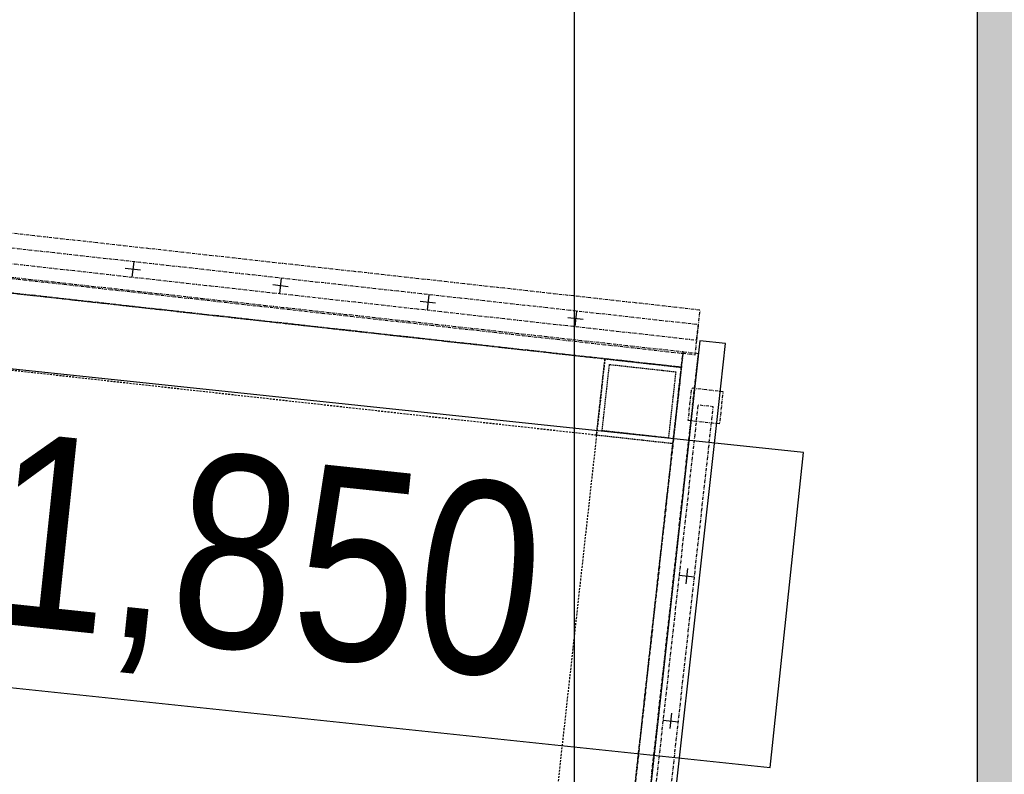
# Model space of a CAD drawing. Header units: millimetres. Extents: x -25972 to 4516, y -2839 to 20217.
# Tile 107 of 114: x -13589 to -12821, y 10002 to 10591. Entities that reach past the tile are written whole.
import ezdxf

# ---------------------------------------------------------------- set-up
doc = ezdxf.new("R2010")
doc.units = ezdxf.units.MM
doc.header["$MEASUREMENT"] = 0
for name, pattern in [('Čerchovaná M', [4.5, 2.5, -0.85, 0.3, -0.85]), ('čárkovaná 3', [1.5, 1, -0.5]), ('Čárkovaná S', [2.5, 1.5, -1])]:
    doc.linetypes.add(name, pattern=pattern)
for name, color, linetype in [('7._POHLED ZÁPADNÍ_1_Anotace - SP', 7, 'Continuous'), ('7._POHLED ZÁPADNÍ_1_Nové_3D prvky fasada nove', 7, 'Continuous'), ('7._POHLED ZÁPADNÍ_1_Nové_3D prvky model', 7, 'Continuous'), ('7._POHLED ZÁPADNÍ_1_Nové_Anotace - SP', 7, 'Continuous'), ('7._POHLED ZÁPADNÍ_1_Nové_Kóty - SP', 7, 'Continuous'), ('7._POHLED ZÁPADNÍ_1_Nové_Výplně – Řezové', 7, 'Continuous'), ('7._POHLED ZÁPADNÍ_1_Nové_VÝTAH VAR 1', 7, 'Continuous')]:
    doc.layers.add(name, color=color, linetype=linetype)
doc.styles.add('GENEROVANÝ_STYL_3', font='txt')

msp = doc.modelspace()

# ---------------------------------------------------------------- hatches: boundary and pattern name
at = {"layer": '7._POHLED ZÁPADNÍ_1_Nové_Výplně – Řezové', "linetype": 'Continuous', "lineweight": 0, "true_color": 0x3f2a2a}
msp.add_hatch(color=19, dxfattribs=at).paths.add_polyline_path([(-12842.41, 9414.66), (-12792.41, 9464.66), (-12792.41, 11494.66), (-12842.41, 11544.66)])

# ---------------------------------------------------------------- linework, layer by layer
at = {"layer": '7._POHLED ZÁPADNÍ_1_Nové_3D prvky fasada nove', "color": 1, "linetype": 'Čárkovaná S', "lineweight": 25}
for p, q in [((-14301.57, 10455.9), (-13132.73, 10326.3)), ((-13139.34, 10266.67), (-14308.18, 10396.26)), ((-13132.73, 10326.3), (-13233.23, 9419.86)), ((-13132.73, 10326.3), (-13139.34, 10266.67)), ((-13073.1, 10319.69), (-13132.73, 10326.3)), ((-13173.6, 9413.25), (-13073.1, 10319.69))]:
    msp.add_line(p, q, dxfattribs=at)
at = {"layer": '7._POHLED ZÁPADNÍ_1_Nové_3D prvky fasada nove', "color": 1, "linetype": 'Continuous', "lineweight": 25}
for p, q in [((-13500.38, 10402.01), (-13501.71, 10390.09)), ((-13495.08, 10395.39), (-13507.01, 10396.72)), ((-13385.26, 10389.17), (-13386.59, 10377.25)), ((-13379.96, 10382.55), (-13391.88, 10383.88)), ((-13264.83, 10369.71), (-13276.76, 10371.04)), ((-13270.13, 10376.33), (-13271.46, 10364.41)), ((-13155.01, 10363.49), (-13156.34, 10351.57)), ((-13149.71, 10356.87), (-13161.64, 10358.2)), ((-13058.64, 10340.32), (-13064.15, 10290.62)), ((-13038.76, 10338.11), (-13058.64, 10340.32)), ((-13044.27, 10288.42), (-13038.76, 10338.11)), ((-13064.15, 10290.62), (-13156.17, 9460.61)), ((-13136.29, 9458.41), (-13044.27, 10288.42)), ((-13068.27, 10162.71), (-13069.59, 10150.79)), ((-13074.89, 10157.41), (-13062.96, 10156.09)), ((-13080.78, 10049.82), (-13082.11, 10037.89)), ((-13087.41, 10044.52), (-13075.48, 10043.19))]:
    msp.add_line(p, q, dxfattribs=at)
at = {"layer": '7._POHLED ZÁPADNÍ_1_Nové_3D prvky fasada nove', "color": 1, "linetype": 'čárkovaná 3', "lineweight": 25}
for p, q in [((-13139.34, 10266.67), (-13132.73, 10326.3)), ((-13132.73, 10326.3), (-13073.1, 10319.69)), ((-13134.93, 10270.2), (-13129.2, 10321.89)), ((-13129.2, 10321.89), (-13077.51, 10316.16)), ((-13077.51, 10316.16), (-13083.25, 10264.47)), ((-13073.1, 10319.69), (-13079.71, 10260.06)), ((-13083.25, 10264.47), (-13134.93, 10270.2)), ((-13079.71, 10260.06), (-13139.34, 10266.67))]:
    msp.add_line(p, q, dxfattribs=at)
at = {"layer": '7._POHLED ZÁPADNÍ_1_Nové_3D prvky fasada nove', "color": 1, "linetype": 'Čerchovaná M', "lineweight": 25, "flags": 128}
for points in [[(-14670.2, 10544.06), (-14674.08, 10509.27), (-13062.37, 10329.52), (-13058.49, 10364.3)], [(-14671.48, 10532.63), (-14672.81, 10520.7), (-13061.09, 10340.95), (-13059.76, 10352.87)], [(-14671.48, 10532.63), (-14672.81, 10520.7), (-13061.09, 10340.95), (-13059.76, 10352.87)], [(-13068.01, 10278.47), (-13043.16, 10275.72), (-13040.41, 10300.57), (-13065.25, 10303.32)], [(-13152.2, 9460.17), (-13140.27, 9458.85), (-13048.24, 10288.86), (-13060.17, 10290.18)]]:
    msp.add_lwpolyline(points, close=True, dxfattribs=at)
at = {"layer": '7._POHLED ZÁPADNÍ_1_Nové_3D prvky model', "color": 1, "linetype": 'Čerchovaná M', "lineweight": 25, "flags": 128}
for points in [[(-14359.88, 10474.44), (-14361.21, 10462.51), (-13073.1, 10319.69), (-13071.78, 10331.62)], [(-14361.21, 10462.51), (-14461.71, 9556.06), (-13173.6, 9413.25), (-13073.1, 10319.69)], [(-13173.6, 9413.25), (-13161.67, 9411.92), (-13059.85, 10330.3), (-13071.78, 10331.62)]]:
    msp.add_lwpolyline(points, close=True, dxfattribs=at)
at = {"layer": '7._POHLED ZÁPADNÍ_1_Nové_Anotace - SP', "color": 1, "linetype": 'Continuous', "lineweight": 25}
for p, q in [((-12977.9, 10253.2), (-13889.68, 10349.3)), ((-13003.79, 10007.5), (-12977.9, 10253.2)), ((-13915.57, 10103.6), (-13003.79, 10007.5))]:
    msp.add_line(p, q, dxfattribs=at)
at = {"layer": '7._POHLED ZÁPADNÍ_1_Nové_Kóty - SP', "color": 1, "linetype": 'Continuous', "lineweight": 25}
msp.add_line((-13156.56, 9414.66), (-13156.56, 18991.32), dxfattribs=at)
at = {"layer": '7._POHLED ZÁPADNÍ_1_Nové_VÝTAH VAR 1', "color": 1, "linetype": 'Continuous', "lineweight": 25}
msp.add_line((-12842.41, 11544.66), (-12842.41, 9414.66), dxfattribs=at)

# ---------------------------------------------------------------- texts
at = {"layer": '7._POHLED ZÁPADNÍ_1_Anotace - SP', "color": 1, "linetype": 'Continuous', "lineweight": 25, "insert": (-13448.19, 10164.62), "char_height": 150, "attachment_point": 5, "rotation": 353.98325, "style": 'GENEROVANÝ_STYL_3'}
msp.add_mtext('\\A1;{\\pqc;\\fArial Narrow|b0|i0|c238|p34;+1\\fArial Narrow|b0|i0|c238|p34;,\\fArial Narrow|b0|i0|c238|p34;850}', dxfattribs=at)

doc.saveas('drawing.dxf')
